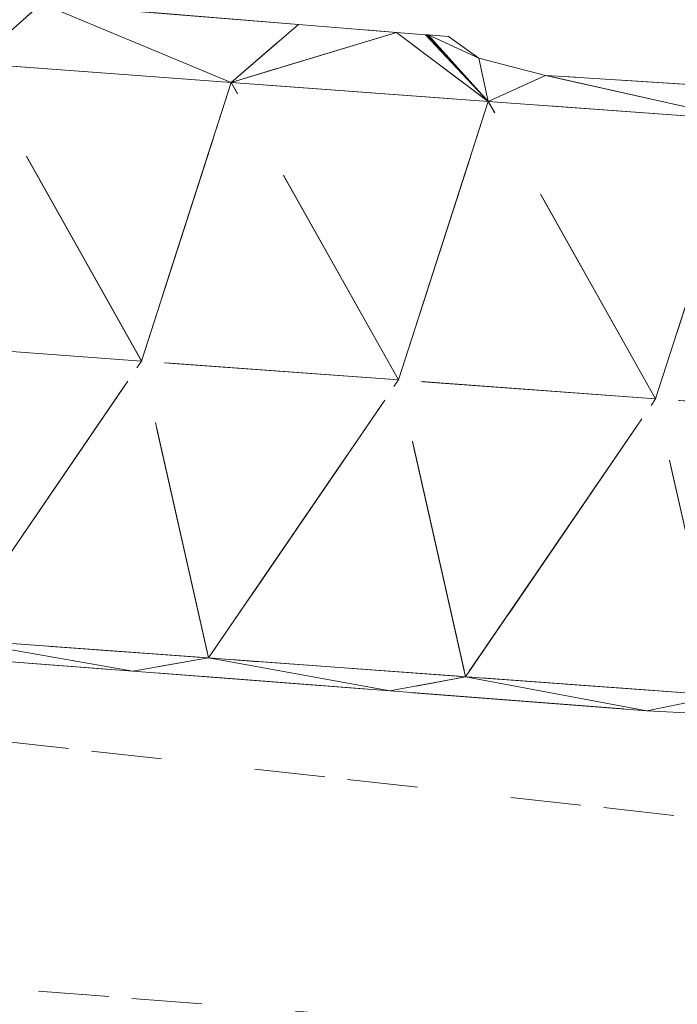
# Model space of a CAD drawing. Extents: x 1898858 to 1901081, y 702374 to 703323.
# Tile 5 of 256: x 1899453 to 1899479, y 703229 to 703268. Entities that reach past the tile are written whole.
import ezdxf

# ---------------------------------------------------------------- set-up
doc = ezdxf.new("R2010")
doc.units = 0
doc.header["$MEASUREMENT"] = 0
for name, pattern in [('DGN Style 3', [12.756288, 9.111634, -3.644654]), ('DGN Style 5', [6.378144, 2.73349, -3.644654]), ('gasex', [0]), ('waterex', [0])]:
    doc.linetypes.add(name, pattern=pattern)
for name, color, linetype, lineweight in [('MD_X_Asphalt_Pavement', 171, 'DGN Style 3', 0), ('UT_X_Gas', 40, 'gasex', 0), ('UT_X_Water', 133, 'waterex', 0)]:
    doc.layers.add(name, color=color, linetype=linetype, lineweight=lineweight)

msp = doc.modelspace()

# ---------------------------------------------------------------- linework, layer by layer
at = {"layer": 'UT_X_Gas', "linetype": 'DGN Style 5'}
msp.add_polyline3d([(1899387.6141, 703234.9082, 982.613726), (1899397.58876, 703234.196757, 982.796788), (1899407.563421, 703233.485315, 983.677207), (1899417.538081, 703232.773872, 983.751049), (1899418.5766, 703232.6998, 983.704626), (1899427.507954, 703231.998534, 983.305173), (1899437.477271, 703231.21577, 983.645806), (1899447.446588, 703230.433006, 984.175147), (1899457.415905, 703229.650241, 984.67335), (1899467.385222, 703228.867477, 984.703613), (1899477.354539, 703228.084713, 984.195381), (1899487.323856, 703227.301949, 984.152664), (1899488.216, 703227.2319, 984.171235), (1899497.283221, 703226.402115, 984.360186), (1899507.241607, 703225.490776, 984.302688), (1899517.199994, 703224.579437, 984.325245), (1899527.15838, 703223.668097, 984.396392), (1899534.7309, 703222.9751, 984.51112), (1899537.122693, 703222.83597, 984.547267), (1899547.105817, 703222.255253, 984.951189)], dxfattribs=at)
at = {"layer": 'UT_X_Water', "linetype": 'DGN Style 5'}
msp.add_polyline3d([(1899356.456755, 703250.214334, 982.838837), (1899366.396434, 703249.117622, 983.025911), (1899376.336114, 703248.02091, 983.254966), (1899386.275793, 703246.924199, 983.490154), (1899396.215472, 703245.827487, 983.69743), (1899406.155151, 703244.730775, 983.862299), (1899416.094831, 703243.634064, 984.003076), (1899426.03451, 703242.537352, 984.223811), (1899435.974189, 703241.440641, 984.353939), (1899445.913868, 703240.343929, 984.412378), (1899455.853548, 703239.247217, 984.85456), (1899465.793227, 703238.150506, 984.910603), (1899475.732906, 703237.053794, 984.830263), (1899485.672585, 703235.957082, 984.959679), (1899495.612265, 703234.860371, 985.07857), (1899505.551944, 703233.763659, 984.504097), (1899505.7564, 703233.7411, 984.513487), (1899515.518811, 703232.951353, 984.960621), (1899525.48625, 703232.14502, 984.649734), (1899535.453688, 703231.338687, 985.106113), (1899544.4749, 703230.6089, 984.803435)], dxfattribs=at)

# ---------------------------------------------------------------- meshes
at = {"layer": 'MD_X_Asphalt_Pavement'}
mesh = msp.add_polyface(dxfattribs=at)
corners = [(1899450.425101, 703243.590875, 988.491852), (1899447.823363, 703255.115602, 988.745), (1899440.451063, 703244.319407, 988.267826), (1899451.304192, 703265.94233, 988.621905), (1899441.330818, 703266.679893, 988.347083), (1899453.915981, 703268.258972, 988.62), (1899445.991222, 703268.900247, 988.342406), (1899457.462867, 703242.35235, 988.611538), (1899447.491766, 703243.120036, 988.384762), (1899457.79727, 703254.385277, 988.933846), (1899460.399139, 703242.862342, 988.702273), (1899461.277566, 703265.204767, 988.826364), (1899463.884008, 703267.452354, 988.835), (1899467.433967, 703241.584664, 988.74619), (1899467.771176, 703253.654952, 989.126087), (1899470.373176, 703242.133809, 988.8256), (1899471.25094, 703264.467204, 989.034545), (1899467.692035, 703267.144206, 988.897949), (1899468.813617, 703267.053447, 988.916489), (1899468.817175, 703267.053159, 988.916548), (1899450.425101, 703243.590875, 987.575185), (1899440.451063, 703244.319407, 987.351159), (1899447.823363, 703255.115602, 987.828333), (1899451.304192, 703265.94233, 987.705238), (1899441.330818, 703266.679893, 987.430417), (1899445.991222, 703268.900247, 987.42574), (1899453.915981, 703268.258972, 987.703333), (1899457.462867, 703242.35235, 987.694872), (1899447.491766, 703243.120036, 987.468095), (1899457.79727, 703254.385277, 988.017179), (1899460.399139, 703242.862342, 987.785606), (1899461.277566, 703265.204767, 987.909697), (1899463.884008, 703267.452354, 987.918333), (1899467.433967, 703241.584664, 987.829524), (1899467.771176, 703253.654952, 988.20942), (1899470.373176, 703242.133809, 987.908933), (1899471.25094, 703264.467204, 988.117879), (1899467.692035, 703267.144206, 987.981282), (1899468.813617, 703267.053447, 987.999823), (1899468.817175, 703267.053159, 987.999881), (1899468.828919, 703267.052209, 988.916742), (1899468.828919, 703267.052209, 988.000076), (1899468.861761, 703267.049551, 988.917285), (1899468.861761, 703267.049551, 988.000618), (1899468.894814, 703267.046877, 988.917832), (1899468.894814, 703267.046877, 988.001165), (1899468.921775, 703267.044695, 988.918277), (1899468.921775, 703267.044695, 988.001611), (1899469.709839, 703266.980924, 988.931304), (1899469.709839, 703266.980924, 988.014638)]
mesh.append_faces([[corners[k] for k in face] for face in [(0, 1, 2), (1, 3, 4), (3, 5, 6), (7, 0, 8), (9, 3, 1), (0, 9, 1), (7, 10, 0), (10, 9, 0), (11, 5, 3), (9, 11, 3), (11, 12, 5), (13, 10, 7), (14, 11, 9), (10, 14, 9), (13, 15, 10), (15, 14, 10), (16, 17, 11), (14, 16, 11), (17, 12, 11), (16, 18, 17), (16, 19, 18), (20, 21, 22), (23, 24, 25), (22, 24, 23), (23, 25, 26), (27, 28, 20), (29, 22, 23), (20, 22, 29), (27, 20, 30), (30, 20, 29), (31, 23, 26), (29, 23, 31), (31, 26, 32), (33, 27, 30), (34, 29, 31), (30, 29, 34), (33, 30, 35), (35, 30, 34), (36, 31, 37), (34, 31, 36), (37, 31, 32), (36, 37, 38), (36, 38, 39), (8, 28, 27, 7), (5, 26, 25, 6), (12, 32, 26, 5), (7, 27, 33, 13), (17, 37, 32, 12), (18, 38, 37, 17), (19, 39, 38, 18), (40, 41, 39, 19), (42, 43, 41, 40), (44, 45, 43, 42), (46, 47, 45, 44), (48, 49, 47, 46)]])
mesh = msp.add_polyface(dxfattribs=at)
corners = [(1899477.405068, 703240.816979, 988.8828), (1899470.373176, 703242.133809, 988.8256), (1899467.433967, 703241.584664, 988.74619), (1899477.745083, 703252.924626, 989.271579), (1899471.25094, 703264.467204, 989.034545), (1899467.771176, 703253.654952, 989.126087), (1899468.828919, 703267.052209, 988.916742), (1899468.817175, 703267.053159, 988.916548), (1899468.861761, 703267.049551, 988.917285), (1899468.894814, 703267.046877, 988.917832), (1899468.921775, 703267.044695, 988.918277), (1899470.88384, 703266.137131, 988.987917), (1899469.709839, 703266.980924, 988.931304), (1899480.347214, 703241.405276, 988.9596), (1899473.473361, 703265.475333, 988.999), (1899481.224314, 703263.72964, 989.097857), (1899483.45348, 703264.835482, 989.1255), (1899481.569845, 703240.587819, 988.935298), (1899487.718989, 703252.194301, 989.383158), (1899490.321251, 703240.676744, 989.105185), (1899490.352151, 703240.104588, 989.046), (1899491.197687, 703262.992077, 989.280714), (1899493.433599, 703264.195631, 989.25875), (1899477.405068, 703240.816979, 987.966133), (1899467.433967, 703241.584664, 987.829524), (1899470.373176, 703242.133809, 987.908933), (1899477.745083, 703252.924626, 988.354912), (1899467.771176, 703253.654952, 988.20942), (1899471.25094, 703264.467204, 988.117879), (1899468.817175, 703267.053159, 987.999881), (1899468.828919, 703267.052209, 988.000076), (1899468.861761, 703267.049551, 988.000618), (1899468.894814, 703267.046877, 988.001165), (1899468.921775, 703267.044695, 988.001611), (1899470.88384, 703266.137131, 988.07125), (1899469.709839, 703266.980924, 988.014638), (1899480.347214, 703241.405276, 988.042933), (1899473.473361, 703265.475333, 988.082333), (1899481.224314, 703263.72964, 988.18119), (1899483.45348, 703264.835482, 988.208833), (1899481.569845, 703240.587819, 988.018631), (1899487.718989, 703252.194301, 988.466491), (1899490.321251, 703240.676744, 988.188519), (1899490.352151, 703240.104588, 988.129333), (1899491.197687, 703262.992077, 988.364048), (1899493.433599, 703264.195631, 988.342083)]
mesh.append_faces([[corners[k] for k in face] for face in [(0, 1, 2), (3, 4, 5), (1, 3, 5), (4, 6, 7), (4, 8, 6), (4, 9, 8), (4, 10, 9), (11, 12, 10), (4, 11, 10), (0, 13, 1), (13, 3, 1), (4, 14, 11), (15, 14, 4), (3, 15, 4), (15, 16, 14), (17, 13, 0), (18, 15, 3), (13, 18, 3), (19, 18, 13), (20, 19, 13), (17, 20, 13), (21, 16, 15), (18, 21, 15), (21, 22, 16), (23, 24, 25), (26, 27, 28), (25, 27, 26), (28, 29, 30), (28, 30, 31), (28, 31, 32), (28, 32, 33), (34, 33, 35), (28, 33, 34), (23, 25, 36), (36, 25, 26), (28, 34, 37), (38, 28, 37), (26, 28, 38), (38, 37, 39), (40, 23, 36), (41, 26, 38), (36, 26, 41), (42, 36, 41), (43, 36, 42), (40, 36, 43), (44, 38, 39), (41, 38, 44), (44, 39, 45), (2, 24, 23, 0), (0, 23, 40, 17), (11, 34, 35, 12), (14, 37, 34, 11), (16, 39, 37, 14), (22, 45, 39, 16), (17, 40, 43, 20)]])

doc.saveas('drawing.dxf')
